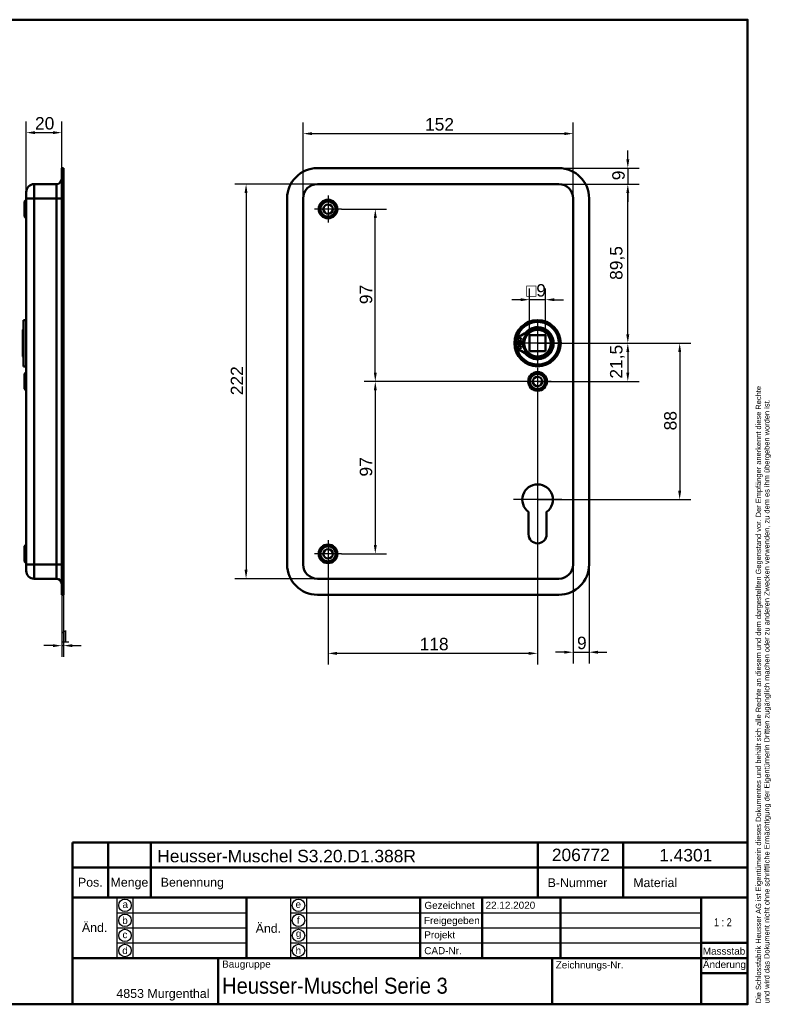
# Model space of a CAD drawing. Header units: millimetres. Extents: x 20 to 833, y 20 to 574.
# Tile 4 of 4: x 410 to 833, y 20 to 574. Entities that reach past the tile are written whole.
import ezdxf
from ezdxf.enums import TextEntityAlignment as Align

# ---------------------------------------------------------------- set-up
doc = ezdxf.new("R2010")
doc.units = ezdxf.units.MM
doc.header["$LTSCALE"] = 2
for name, color, linetype, lineweight in [('Bemaßungen(DIN)', 7, 'Continuous', 25), ('Mittelpunktmarkierung(DIN)', 7, 'Continuous', 25), ('Sichtbare Kanten(DIN)', 7, 'Continuous', 50), ('Sichtbare tangentiale Kanten(DIN)', 7, 'Continuous', 50), ('Skizziergeometrie(DIN)', 7, 'Continuous', 50), ('Skizzierlinie(DIN)', 7, 'Continuous', 25), ('Symbole(DIN)', 7, 'Continuous', 25)]:
    doc.layers.add(name, color=color, linetype=linetype, lineweight=lineweight)
doc.styles.add('Aktuell-DIN', font='arial.ttf')
doc.styles.add('STANDARD-DIN~0', font='arial.ttf')
doc.styles.add('Textstil10', font='arial.ttf')
doc.styles.add('Textstil41', font='arial.ttf', dxfattribs={"width": 0.8})
doc.styles.add('Textstil83', font='arial.ttf', dxfattribs={"width": 0.8})
doc.dimstyles.new('CAD-LAN', dxfattribs={"dimscale": 2, "dimtxt": 3.5, "dimasz": 2.5, "dimexe": 3.175, "dimexo": 0, "dimgap": 0.8, "dimtad": 1, "dimrnd": 1e-08, "dimtxsty": 'STANDARD-DIN~0', "dimcen": 0.09, "dimdle": 10, "dimclrd": 250, "dimclre": 250, "dimclrt": 250, "dimadec": 0, "dimazin": 2, "dimtfac": 1, "dimtmove": 0, "dimatfit": 3, "dimfxl": 1, "dimtolj": 1, "dimtzin": 0, "dimlwd": 25, "dimlwe": 25, "dimarcsym": 0})

# ---------------------------------------------------------------- blocks, each defined once
blk = doc.blocks.new('Ränder Standardrahmen')
at = {"layer": 'Skizziergeometrie(DIN)', "flags": 128}
blk.add_lwpolyline([(10, 10), (10, 287), (410, 287), (410, 10), (10, 10)], dxfattribs=at)
blk = doc.blocks.new('Schriftfelder Heusser')
at = {"layer": 'Skizziergeometrie(DIN)'}
for p, q in [((101, 229.92), (101, 236.92)), ((101, 236.92), (291, 236.92)), ((111, 229.92), (111, 236.92)), ((123, 229.92), (123, 236.92)), ((232, 229.92), (232, 236.92)), ((256, 229.92), (256, 236.92)), ((291, 236.92), (291, 229.92)), ((101, 191.42), (101, 229.92)), ((101, 229.92), (291, 229.92)), ((111, 229.92), (111, 221.42)), ((123, 229.92), (123, 221.42)), ((232, 229.92), (232, 221.42)), ((256, 229.92), (256, 221.42)), ((291, 229.92), (291, 191.42)), ((101, 221.42), (291, 221.42)), ((150, 221.42), (150, 204.42)), ((198.85, 221.42), (198.85, 204.42)), ((216.35, 221.42), (216.35, 204.42)), ((238.35, 221.42), (238.35, 204.42)), ((278, 221.42), (278, 191.42)), ((278, 208.67), (291, 208.67)), ((101, 204.42), (291, 204.42)), ((142, 204.42), (142, 191.42)), ((236, 204.42), (236, 191.42)), ((278, 200.17), (291, 200.17)), ((291, 191.42), (101, 191.42))]:
    blk.add_line(p, q, dxfattribs=at)
at = {"layer": 'Skizzierlinie(DIN)'}
for p, q in [((113.5, 221.42), (113.5, 204.42)), ((118, 221.42), (118, 204.42)), ((162.35, 221.42), (162.35, 204.42)), ((166.85, 221.42), (166.85, 204.42)), ((113.5, 217.17), (150, 217.17)), ((162.35, 217.17), (278, 217.17)), ((113.5, 212.92), (150, 212.92)), ((162.35, 212.92), (278, 212.92)), ((113.5, 208.67), (150, 208.67)), ((162.35, 208.67), (278, 208.67))]:
    blk.add_line(p, q, dxfattribs=at)
for centre in [(115.75, 219.25), (164.6, 219.25), (115.75, 215.04), (164.6, 215.04), (115.75, 210.79), (164.6, 210.79), (115.75, 206.54), (164.6, 206.54)]:
    blk.add_circle(centre, 1.75, dxfattribs=at)
at = {"layer": 'Symbole(DIN)', "color": 7, "insert": (293.33, 191.7), "char_height": 1.5, "width": 182.3003, "attachment_point": 1, "rotation": 90, "line_spacing_factor": 0.944221, "style": 'Aktuell-DIN'}
blk.add_mtext('\\fArial|b0|i0;\\H1.5000;Die Schlossfabrik Heusser AG ist Eigentümerin dieses Dokumentes und behält sich alle Rechte an diesem und dem dargestellten Gegenstand vor. Der Empfänger anerkennt diese Rechte\\Pund wird das Dokument nicht ohne schriftliche Ermächtigung der Eigentümerin Dritten zugänglich machen oder zu anderen Zwecken verwenden, zu dem es ihm übergeben worden ist.\\P ', dxfattribs=at)
at = {"layer": 'Symbole(DIN)', "color": 179, "true_color": 0x262659, "style": 'Aktuell-DIN'}
for s, insert, char_height, attachment_point in [('B-Nummer', (234.74, 225.62), 2.489, 4), ('Material', (265.02, 225.62), 2.489, 5), ('Pos.', (106, 227), 2.489, 2), ('Menge', (117, 227), 2.489, 2), ('Benennung', (125.81, 225.38), 2.489, 4), ('\\fArial|b0|i0;a', (115.81, 219.53), 2, 5), ('\\fArial|b0|i0;e', (164.54, 219.53), 2, 5), ('\\fArial|b0|i0;Gezeichnet', (200.05, 219.23), 2, 4), ('\\fArial|b0|i0;b', (115.75, 215), 2, 5), ('\\fArial|b0|i0;f', (164.55, 215.06), 2, 5), ('\\fArial|b0|i0;Freigegeben', (199.92, 216), 2, 1), ('\\fArial|b0|i0;c', (115.75, 211.01), 2, 5), ('\\fArial|b0|i0;g', (164.63, 211.05), 2, 5), ('\\fArial|b0|i0;Projekt', (200, 211.98), 2, 1), ('\\fArial|b0|i0;d', (115.76, 206.55), 2, 5), ('\\fArial|b0|i0;h', (164.55, 206.57), 2, 5), ('\\fArial|b0|i0;CAD-Nr.', (200, 207.5), 2, 1), ('\\fArial|b0|i0;\\H2.0000;Massstab', (284.39, 206.37), 2, 5), ('\\fArial|b0|i0;\\H2.0000;Baugruppe', (143.1, 203.73), 2, 1), ('\\fArial|b0|i0;Zeichnungs-Nr.', (237, 203.5), 2, 1), ('\\fArial|b0|i0;\\H2.5000;4853 Murgenthal', (113.33, 192.46), 2.5, 7)]:
    blk.add_mtext(s, dxfattribs=dict(at, insert=insert, char_height=char_height, attachment_point=attachment_point))
at = {"layer": 'Symbole(DIN)', "color": 179, "true_color": 0x262659, "attachment_point": 5, "style": 'Aktuell-DIN'}
for s, insert, char_height, width in [('Änd.', (107.21, 213), 2.489, 12.3494), ('Änd.', (156.12, 212.76), 2.489, 12.3494), ('\\fArial|b0|i0;Änderung', (284.51, 202.33), 2, 12.1143)]:
    blk.add_mtext(s, dxfattribs=dict(at, insert=insert, char_height=char_height, width=width))
at = {"layer": 'Symbole(DIN)', "color": 7, "insert": (143.1, 196.62), "char_height": 4.5, "width": 90.18, "attachment_point": 4, "style": 'Aktuell-DIN'}
blk.add_mtext('\\fArial|b0|i0;\\W0.90;\\H4.5000;Heusser-Muschel Serie 3', dxfattribs=at)
at = {"layer": 'Symbole(DIN)', "color": 179, "true_color": 0x262659, "style": 'Textstil10'}
blk.add_attdef('ERSTELLUNGSDATUM_001', (217.26, 218.29), '', height=2, dxfattribs=at)
at = {"layer": 'Symbole(DIN)', "color": 179, "true_color": 0x262659}
for tag, height, style, p in [('AUTOR', 2.49, 'Aktuell-DIN', (240.03, 219.26)), ('KONTROLLDATUM', 2, 'Textstil10', (217.42, 215.04)), ('KONTROLLIERT_VON', 2, 'Textstil10', (239.98, 215.05))]:
    blk.add_attdef(tag, text='', height=height, dxfattribs=dict(at, style=style)).set_placement(p, align=Align.MIDDLE_LEFT)
at = {"layer": 'Symbole(DIN)', "color": 7, "style": 'Textstil83', "width": 0.8}
blk.add_attdef('Anfänglicher_Ansichtsmaßstab_001', (281.57, 213.34), '', height=2.3, dxfattribs=at)
at = {"layer": 'Symbole(DIN)', "color": 179, "true_color": 0x262659, "style": 'Textstil10'}
blk.add_attdef('PROJEKT', text='', height=2, dxfattribs=at).set_placement((217.77, 209.72), align=Align.BOTTOM_LEFT)
at = {"layer": 'Symbole(DIN)', "color": 7, "style": 'Textstil41', "width": 0.8}
blk.add_attdef('STATUS', text='', height=5, dxfattribs=at).set_placement((284.53, 195.86), align=Align.MIDDLE_CENTER)
blk = doc.blocks.new('*D8')
at = {"layer": 'Bemaßungen(DIN)', "color": 250, "linetype": 'Continuous', "lineweight": 25, "true_color": 0x3f3f3f, "transparency": 16777216}
for p, q in [((569.81, 473.46), (569.81, 516.24)), ((721.81, 473.46), (721.81, 516.24)), ((574.81, 509.89), (716.81, 509.89))]:
    blk.add_line(p, q, dxfattribs=at)
at = {"layer": 'Bemaßungen(DIN)', "color": 250, "linetype": 'Continuous', "true_color": 0x3f3f3f, "transparency": 16777216}
for points in [[(574.81, 510.72), (574.81, 509.06), (569.81, 509.89)], [(716.81, 510.72), (716.81, 509.06), (721.81, 509.89)]]:
    blk.add_solid(points, dxfattribs=at)
at = {"layer": 'Defpoints', "color": 0, "linetype": 'Continuous', "transparency": 16777216}
for p in [(721.81, 509.89), (569.81, 473.46), (721.81, 473.46)]:
    blk.add_point(p, dxfattribs=at)
at = {"layer": 'Bemaßungen(DIN)', "color": 250, "linetype": 'Continuous', "lineweight": 25, "true_color": 0x3f3f3f, "transparency": 16777216, "insert": (638.44, 518.64), "char_height": 7, "attachment_point": 1, "style": 'STANDARD-DIN~0'}
blk.add_mtext('\\A1;152', dxfattribs=at)
blk = doc.blocks.new('*D9')
at = {"layer": 'Bemaßungen(DIN)', "color": 250, "linetype": 'Continuous', "lineweight": 25, "true_color": 0x3f3f3f, "transparency": 16777216}
for p, q in [((577.81, 481.46), (531.32, 481.46)), ((537.67, 476.46), (537.67, 264.46)), ((577.81, 259.46), (531.32, 259.46))]:
    blk.add_line(p, q, dxfattribs=at)
at = {"layer": 'Bemaßungen(DIN)', "color": 250, "linetype": 'Continuous', "true_color": 0x3f3f3f, "transparency": 16777216}
for points in [[(536.83, 476.46), (538.5, 476.46), (537.67, 481.46)], [(536.83, 264.46), (538.5, 264.46), (537.67, 259.46)]]:
    blk.add_solid(points, dxfattribs=at)
at = {"layer": 'Defpoints', "color": 0, "linetype": 'Continuous', "transparency": 16777216}
for p in [(577.81, 481.46), (537.67, 259.46), (577.81, 259.46)]:
    blk.add_point(p, dxfattribs=at)
at = {"layer": 'Bemaßungen(DIN)', "color": 250, "linetype": 'Continuous', "lineweight": 25, "true_color": 0x3f3f3f, "transparency": 16777216, "insert": (529.04, 362.7), "char_height": 7, "attachment_point": 1, "rotation": 90, "style": 'STANDARD-DIN~0'}
blk.add_mtext('\\A1;222', dxfattribs=at)
blk = doc.blocks.new('*D10')
at = {"layer": 'Bemaßungen(DIN)', "color": 250, "linetype": 'Continuous', "lineweight": 25, "true_color": 0x3f3f3f, "transparency": 16777216}
for p, q in [((713.81, 481.46), (758.95, 481.46)), ((752.6, 396.96), (752.6, 476.46)), ((701.81, 391.96), (758.95, 391.96))]:
    blk.add_line(p, q, dxfattribs=at)
at = {"layer": 'Bemaßungen(DIN)', "color": 250, "linetype": 'Continuous', "true_color": 0x3f3f3f, "transparency": 16777216}
for points in [[(751.76, 476.46), (753.43, 476.46), (752.6, 481.46)], [(751.76, 396.96), (753.43, 396.96), (752.6, 391.96)]]:
    blk.add_solid(points, dxfattribs=at)
at = {"layer": 'Defpoints', "color": 0, "linetype": 'Continuous', "transparency": 16777216}
for p in [(713.81, 481.46), (752.6, 481.46), (701.81, 391.96)]:
    blk.add_point(p, dxfattribs=at)
at = {"layer": 'Bemaßungen(DIN)', "color": 250, "linetype": 'Continuous', "lineweight": 25, "true_color": 0x3f3f3f, "transparency": 16777216, "insert": (742.58, 427.58), "char_height": 7, "attachment_point": 1, "rotation": 90, "style": 'STANDARD-DIN~0'}
blk.add_mtext('\\A1;89,5', dxfattribs=at)
blk = doc.blocks.new('*D11')
at = {"layer": 'Bemaßungen(DIN)', "color": 250, "linetype": 'Continuous', "lineweight": 25, "true_color": 0x3f3f3f, "transparency": 16777216}
for p, q in [((752.6, 495.46), (752.6, 500.46)), ((713.81, 490.46), (758.95, 490.46)), ((752.6, 490.46), (752.6, 481.46)), ((713.81, 481.46), (758.95, 481.46)), ((752.6, 476.46), (752.6, 471.46))]:
    blk.add_line(p, q, dxfattribs=at)
at = {"layer": 'Bemaßungen(DIN)', "color": 250, "linetype": 'Continuous', "true_color": 0x3f3f3f, "transparency": 16777216}
for points in [[(751.76, 495.46), (753.43, 495.46), (752.6, 490.46)], [(751.76, 476.46), (753.43, 476.46), (752.6, 481.46)]]:
    blk.add_solid(points, dxfattribs=at)
at = {"layer": 'Defpoints', "color": 0, "linetype": 'Continuous', "transparency": 16777216}
for p in [(713.81, 490.46), (713.81, 481.46), (752.6, 481.46)]:
    blk.add_point(p, dxfattribs=at)
at = {"layer": 'Bemaßungen(DIN)', "color": 250, "linetype": 'Continuous', "lineweight": 25, "true_color": 0x3f3f3f, "transparency": 16777216, "insert": (743.85, 483.66), "char_height": 7, "attachment_point": 1, "rotation": 90, "style": 'STANDARD-DIN~0'}
blk.add_mtext('\\A1;9', dxfattribs=at)
blk = doc.blocks.new('*D12')
at = {"layer": 'Bemaßungen(DIN)', "color": 250, "linetype": 'Continuous', "lineweight": 25, "true_color": 0x3f3f3f, "transparency": 16777216}
for p, q in [((701.81, 391.96), (758.95, 391.96)), ((752.6, 386.96), (752.6, 375.46)), ((701.81, 370.46), (758.95, 370.46))]:
    blk.add_line(p, q, dxfattribs=at)
at = {"layer": 'Bemaßungen(DIN)', "color": 250, "linetype": 'Continuous', "true_color": 0x3f3f3f, "transparency": 16777216}
for points in [[(751.76, 386.96), (753.43, 386.96), (752.6, 391.96)], [(751.76, 375.46), (753.43, 375.46), (752.6, 370.46)]]:
    blk.add_solid(points, dxfattribs=at)
at = {"layer": 'Defpoints', "color": 0, "linetype": 'Continuous', "transparency": 16777216}
for p in [(701.81, 391.96), (701.81, 370.46), (752.6, 370.46)]:
    blk.add_point(p, dxfattribs=at)
at = {"layer": 'Bemaßungen(DIN)', "color": 250, "linetype": 'Continuous', "lineweight": 25, "true_color": 0x3f3f3f, "transparency": 16777216, "insert": (742.58, 372.03), "char_height": 7, "attachment_point": 1, "rotation": 90, "style": 'STANDARD-DIN~0'}
blk.add_mtext('\\A1;21,5', dxfattribs=at)
blk = doc.blocks.new('*D13')
at = {"layer": 'Bemaßungen(DIN)', "color": 250, "linetype": 'Continuous', "lineweight": 25, "true_color": 0x3f3f3f, "transparency": 16777216}
for p, q in [((701.81, 391.96), (788.16, 391.96)), ((781.81, 386.96), (781.81, 308.96)), ((701.81, 303.96), (788.16, 303.96))]:
    blk.add_line(p, q, dxfattribs=at)
at = {"layer": 'Bemaßungen(DIN)', "color": 250, "linetype": 'Continuous', "true_color": 0x3f3f3f, "transparency": 16777216}
for points in [[(780.98, 386.96), (782.65, 386.96), (781.81, 391.96)], [(780.98, 308.96), (782.65, 308.96), (781.81, 303.96)]]:
    blk.add_solid(points, dxfattribs=at)
at = {"layer": 'Defpoints', "color": 0, "linetype": 'Continuous', "transparency": 16777216}
for p in [(701.81, 391.96), (701.81, 303.96), (781.81, 303.96)]:
    blk.add_point(p, dxfattribs=at)
at = {"layer": 'Bemaßungen(DIN)', "color": 250, "linetype": 'Continuous', "lineweight": 25, "true_color": 0x3f3f3f, "transparency": 16777216, "insert": (773.06, 342.93), "char_height": 7, "attachment_point": 1, "rotation": 90, "style": 'STANDARD-DIN~0'}
blk.add_mtext('\\A1;88', dxfattribs=at)
blk = doc.blocks.new('*D14')
at = {"layer": 'Bemaßungen(DIN)', "color": 250, "linetype": 'Continuous', "lineweight": 25, "true_color": 0x3f3f3f, "transparency": 16777216}
for p, q in [((701.81, 362.81), (701.81, 211.11)), ((583.81, 265.81), (583.81, 211.11)), ((696.81, 217.46), (588.81, 217.46))]:
    blk.add_line(p, q, dxfattribs=at)
at = {"layer": 'Bemaßungen(DIN)', "color": 250, "linetype": 'Continuous', "true_color": 0x3f3f3f, "transparency": 16777216}
for points in [[(588.81, 218.29), (588.81, 216.62), (583.81, 217.46)], [(696.81, 218.29), (696.81, 216.62), (701.81, 217.46)]]:
    blk.add_solid(points, dxfattribs=at)
at = {"layer": 'Defpoints', "color": 0, "linetype": 'Continuous', "transparency": 16777216}
for p in [(701.81, 362.81), (583.81, 265.81), (583.81, 217.46)]:
    blk.add_point(p, dxfattribs=at)
at = {"layer": 'Bemaßungen(DIN)', "color": 250, "linetype": 'Continuous', "lineweight": 25, "true_color": 0x3f3f3f, "transparency": 16777216, "insert": (635.4, 226.2), "char_height": 7, "attachment_point": 1, "style": 'STANDARD-DIN~0'}
blk.add_mtext('\\A1;118', dxfattribs=at)
blk = doc.blocks.new('*D15')
at = {"layer": 'Bemaßungen(DIN)', "color": 250, "linetype": 'Continuous', "lineweight": 25, "true_color": 0x3f3f3f, "transparency": 16777216}
for p, q in [((721.81, 267.46), (721.81, 211.75)), ((730.81, 267.46), (730.81, 211.75)), ((716.81, 218.1), (711.81, 218.1)), ((721.81, 218.1), (730.81, 218.1)), ((735.81, 218.1), (740.81, 218.1))]:
    blk.add_line(p, q, dxfattribs=at)
at = {"layer": 'Bemaßungen(DIN)', "color": 250, "linetype": 'Continuous', "true_color": 0x3f3f3f, "transparency": 16777216}
for points in [[(716.81, 218.94), (716.81, 217.27), (721.81, 218.1)], [(735.81, 218.94), (735.81, 217.27), (730.81, 218.1)]]:
    blk.add_solid(points, dxfattribs=at)
at = {"layer": 'Defpoints', "color": 0, "linetype": 'Continuous', "transparency": 16777216}
for p in [(721.81, 267.46), (730.81, 267.46), (730.81, 218.1)]:
    blk.add_point(p, dxfattribs=at)
at = {"layer": 'Bemaßungen(DIN)', "color": 250, "linetype": 'Continuous', "lineweight": 25, "true_color": 0x3f3f3f, "transparency": 16777216, "insert": (724.01, 226.85), "char_height": 7, "attachment_point": 1, "style": 'STANDARD-DIN~0'}
blk.add_mtext('\\A1;9', dxfattribs=at)
blk = doc.blocks.new('*D16')
at = {"layer": 'Bemaßungen(DIN)', "color": 250, "linetype": 'Continuous', "lineweight": 25, "true_color": 0x3f3f3f, "transparency": 16777216}
for p, q in [((591.46, 467.46), (616.79, 467.46)), ((610.44, 375.46), (610.44, 462.46)), ((701.81, 370.46), (604.09, 370.46))]:
    blk.add_line(p, q, dxfattribs=at)
at = {"layer": 'Bemaßungen(DIN)', "color": 250, "linetype": 'Continuous', "true_color": 0x3f3f3f, "transparency": 16777216}
for points in [[(609.61, 462.46), (611.28, 462.46), (610.44, 467.46)], [(609.61, 375.46), (611.28, 375.46), (610.44, 370.46)]]:
    blk.add_solid(points, dxfattribs=at)
at = {"layer": 'Defpoints', "color": 0, "linetype": 'Continuous', "transparency": 16777216}
for p in [(591.46, 467.46), (610.44, 467.46), (701.81, 370.46)]:
    blk.add_point(p, dxfattribs=at)
at = {"layer": 'Bemaßungen(DIN)', "color": 250, "linetype": 'Continuous', "lineweight": 25, "true_color": 0x3f3f3f, "transparency": 16777216, "insert": (601.7, 413.94), "char_height": 7, "attachment_point": 1, "rotation": 90, "style": 'STANDARD-DIN~0'}
blk.add_mtext('\\A1;97', dxfattribs=at)
blk = doc.blocks.new('*D17')
at = {"layer": 'Bemaßungen(DIN)', "color": 250, "linetype": 'Continuous', "lineweight": 25, "true_color": 0x3f3f3f, "transparency": 16777216}
for p, q in [((701.81, 370.46), (604.09, 370.46)), ((610.44, 365.46), (610.44, 278.46)), ((591.46, 273.46), (616.79, 273.46))]:
    blk.add_line(p, q, dxfattribs=at)
at = {"layer": 'Bemaßungen(DIN)', "color": 250, "linetype": 'Continuous', "true_color": 0x3f3f3f, "transparency": 16777216}
for points in [[(609.61, 365.46), (611.28, 365.46), (610.44, 370.46)], [(609.61, 278.46), (611.28, 278.46), (610.44, 273.46)]]:
    blk.add_solid(points, dxfattribs=at)
at = {"layer": 'Defpoints', "color": 0, "linetype": 'Continuous', "transparency": 16777216}
for p in [(701.81, 370.46), (591.46, 273.46), (610.44, 273.46)]:
    blk.add_point(p, dxfattribs=at)
at = {"layer": 'Bemaßungen(DIN)', "color": 250, "linetype": 'Continuous', "lineweight": 25, "true_color": 0x3f3f3f, "transparency": 16777216, "insert": (601.7, 316.94), "char_height": 7, "attachment_point": 1, "rotation": 90, "style": 'STANDARD-DIN~0'}
blk.add_mtext('\\A1;97', dxfattribs=at)
blk = doc.blocks.new('*D18')
at = {"layer": 'Bemaßungen(DIN)', "color": 250, "linetype": 'Continuous', "lineweight": 25, "true_color": 0x3f3f3f, "transparency": 16777216}
for p, q in [((697.31, 396.46), (697.31, 422.81)), ((706.31, 396.46), (706.31, 422.81)), ((692.31, 416.46), (687.31, 416.46)), ((706.31, 416.46), (697.31, 416.46)), ((711.31, 416.46), (716.31, 416.46))]:
    blk.add_line(p, q, dxfattribs=at)
at = {"layer": 'Bemaßungen(DIN)', "color": 250, "linetype": 'Continuous', "true_color": 0x3f3f3f, "transparency": 16777216}
for points in [[(692.31, 417.29), (692.31, 415.62), (697.31, 416.46)], [(711.31, 417.29), (711.31, 415.62), (706.31, 416.46)]]:
    blk.add_solid(points, dxfattribs=at)
at = {"layer": 'Defpoints', "color": 0, "linetype": 'Continuous', "transparency": 16777216}
for p in [(697.31, 416.46), (697.31, 396.46), (706.31, 396.46)]:
    blk.add_point(p, dxfattribs=at)
at = {"layer": 'Bemaßungen(DIN)', "color": 250, "linetype": 'Continuous', "lineweight": 25, "true_color": 0x3f3f3f, "transparency": 16777216, "insert": (695.44, 425.2), "char_height": 7, "attachment_point": 1, "style": 'STANDARD-DIN~0'}
blk.add_mtext('\\A1;\\fAIGDT|b0|i0;\\H7.0000;o\\fArial|b0|i0;\\H7.0000;9', dxfattribs=at)
blk = doc.blocks.new('*D19')
at = {"layer": 'Bemaßungen(DIN)', "color": 250, "linetype": 'Continuous', "lineweight": 25, "true_color": 0x3f3f3f, "transparency": 16777216}
for p, q in [((413.9, 476.96), (413.9, 516.81)), ((433.9, 490.46), (433.9, 516.81)), ((418.9, 510.46), (428.9, 510.46))]:
    blk.add_line(p, q, dxfattribs=at)
at = {"layer": 'Bemaßungen(DIN)', "color": 250, "linetype": 'Continuous', "true_color": 0x3f3f3f, "transparency": 16777216}
for points in [[(418.9, 511.29), (418.9, 509.62), (413.9, 510.46)], [(428.9, 511.29), (428.9, 509.62), (433.9, 510.46)]]:
    blk.add_solid(points, dxfattribs=at)
at = {"layer": 'Defpoints', "color": 0, "linetype": 'Continuous', "transparency": 16777216}
for p in [(433.9, 510.46), (433.9, 490.46), (413.9, 476.96)]:
    blk.add_point(p, dxfattribs=at)
at = {"layer": 'Bemaßungen(DIN)', "color": 250, "linetype": 'Continuous', "lineweight": 25, "true_color": 0x3f3f3f, "transparency": 16777216, "insert": (418.84, 519.2), "char_height": 7, "attachment_point": 1, "style": 'STANDARD-DIN~0'}
blk.add_mtext('\\A1;20', dxfattribs=at)
blk = doc.blocks.new('*D20')
at = {"layer": 'Bemaßungen(DIN)', "color": 250, "linetype": 'Continuous', "lineweight": 25, "true_color": 0x3f3f3f, "transparency": 16777216}
for p, q in [((433.9, 250.46), (433.9, 215.45)), ((434.9, 250.46), (434.9, 215.45)), ((428.9, 221.8), (423.9, 221.8)), ((433.9, 221.8), (434.9, 221.8)), ((439.9, 221.8), (444.9, 221.8))]:
    blk.add_line(p, q, dxfattribs=at)
at = {"layer": 'Bemaßungen(DIN)', "color": 250, "linetype": 'Continuous', "true_color": 0x3f3f3f, "transparency": 16777216}
for points in [[(428.9, 222.63), (428.9, 220.96), (433.9, 221.8)], [(439.9, 222.63), (439.9, 220.96), (434.9, 221.8)]]:
    blk.add_solid(points, dxfattribs=at)
at = {"layer": 'Defpoints', "color": 0, "linetype": 'Continuous', "transparency": 16777216}
for p in [(433.9, 250.46), (434.9, 250.46), (434.9, 221.8)]:
    blk.add_point(p, dxfattribs=at)
at = {"layer": 'Bemaßungen(DIN)', "color": 250, "linetype": 'Continuous', "lineweight": 25, "true_color": 0x3f3f3f, "transparency": 16777216, "insert": (433.11, 230.43), "char_height": 7, "attachment_point": 1, "style": 'STANDARD-DIN~0'}
blk.add_mtext('\\A1;1', dxfattribs=at)

msp = doc.modelspace()

# ---------------------------------------------------------------- linework, layer by layer
at = {"layer": 'Mittelpunktmarkierung(DIN)', "linetype": 'Continuous'}
for p, q in [((583.812, 475.107), (583.812, 459.807)), ((591.462, 467.457), (576.162, 467.457)), ((701.812, 404.457), (701.812, 379.457)), ((714.312, 391.957), (689.312, 391.957)), ((701.812, 378.107), (701.812, 362.807)), ((709.462, 370.457), (694.162, 370.457)), ((701.812, 317.557), (701.812, 293.957)), ((715.412, 303.957), (688.212, 303.957)), ((583.812, 281.107), (583.812, 265.807)), ((591.462, 273.457), (576.162, 273.457))]:
    msp.add_line(p, q, dxfattribs=at)
at = {"layer": 'Sichtbare Kanten(DIN)'}
for p, q in [((433.897, 473.457), (433.897, 490.457)), ((434.897, 490.457), (433.897, 490.457)), ((434.897, 473.457), (434.897, 490.457)), ((577.812, 490.457), (713.812, 490.457)), ((413.897, 473.457), (413.897, 476.957)), ((418.397, 481.457), (430.897, 481.457)), ((713.812, 481.457), (577.812, 481.457)), ((412.897, 471.707), (413.897, 472.707)), ((412.897, 463.207), (412.897, 471.707)), ((413.897, 473.457), (413.897, 267.457)), ((433.897, 473.457), (433.897, 267.457)), ((434.897, 473.457), (434.897, 267.457)), ((560.812, 267.457), (560.812, 473.457)), ((569.812, 473.457), (569.812, 267.457)), ((721.812, 267.457), (721.812, 473.457)), ((730.812, 473.457), (730.812, 267.457)), ((412.897, 463.207), (413.897, 462.207)), ((412.397, 404.957), (412.397, 378.957)), ((412.397, 404.957), (413.897, 404.957)), ((411.897, 399.457), (412.397, 399.957)), ((411.897, 384.457), (411.897, 399.457)), ((689.904, 392.574), (689.904, 393.958)), ((697.312, 396.457), (697.312, 387.457)), ((706.312, 396.457), (697.312, 396.457)), ((706.312, 387.457), (706.312, 396.457)), ((693.604, 392.574), (689.904, 392.574)), ((689.904, 391.34), (693.604, 391.34)), ((689.904, 389.956), (689.904, 391.34)), ((411.897, 384.457), (412.397, 383.957)), ((697.312, 387.457), (706.312, 387.457)), ((412.397, 378.957), (413.897, 378.957)), ((412.897, 374.707), (413.897, 375.707)), ((412.897, 366.207), (412.897, 374.707)), ((412.897, 366.207), (413.897, 365.207)), ((696.712, 284.457), (696.712, 297.032)), ((706.912, 297.032), (706.912, 284.457)), ((412.897, 277.707), (413.897, 278.707)), ((412.897, 269.207), (412.897, 277.707)), ((412.897, 269.207), (413.897, 268.207)), ((413.897, 263.957), (413.897, 267.457)), ((433.897, 250.457), (433.897, 267.457)), ((434.897, 250.457), (434.897, 267.457)), ((418.397, 259.457), (430.897, 259.457)), ((577.812, 259.457), (713.812, 259.457)), ((434.897, 250.457), (433.897, 250.457)), ((713.812, 250.457), (577.812, 250.457))]:
    msp.add_line(p, q, dxfattribs=at)
for centre, radius in [((583.812, 467.457), 5.25), ((583.812, 467.457), 4.25), ((583.812, 467.457), 2.65), ((701.812, 391.957), 13), ((701.812, 391.957), 12.5), ((701.812, 391.957), 8), ((701.812, 391.957), 7.5), ((691.754, 394.189), 0.85), ((691.754, 389.725), 0.85), ((701.812, 370.457), 5.25), ((701.812, 370.457), 4.25), ((701.812, 370.457), 2.65), ((583.812, 273.457), 5.25), ((583.812, 273.457), 4.25), ((583.812, 273.457), 2.65)]:
    msp.add_circle(centre, radius, dxfattribs=at)
for centre, radius, start, end in [((577.812, 473.457), 17, 90, 180), ((713.812, 473.457), 17, 0, 90), ((430.897, 484.457), 3, 270, 0), ((418.397, 476.957), 4.5, 90, 180), ((577.812, 473.457), 8, 90, 180), ((713.812, 473.457), 8, 0, 90), ((701.812, 391.957), 12, 194.7921, 165.2079), ((701.812, 391.957), 9, 220.90334, 139.09666), ((701.812, 391.957), 8.967, 224.36355, 135.63645), ((701.812, 391.957), 12, 172.89827, 187.10173), ((691.904, 393.958), 2, 104.80219, 180), ((689.164, 404.327), 8.725, 284.80219, 315.63645), ((701.079, 391.957), 7.5, 130.96945, 175.28369), ((701.812, 391.957), 8.2, 163.43926, 196.56074), ((691.904, 389.956), 2, 180, 255.19781), ((689.164, 379.587), 8.725, 44.36355, 75.19781), ((701.812, 391.957), 9, 176.0711, 183.9289), ((701.079, 391.957), 7.5, 184.71631, 229.03055), ((701.812, 303.957), 8.6, 306.37184, 233.62816), ((701.812, 284.457), 5.1, 180, 0), ((577.812, 267.457), 17, 180, 270), ((577.812, 267.457), 8, 180, 270), ((713.812, 267.457), 8, 270, 0), ((713.812, 267.457), 17, 270, 0), ((418.397, 263.957), 4.5, 180, 270), ((430.897, 256.457), 3, 0, 90)]:
    msp.add_arc(centre, radius, start, end, dxfattribs=at)
at = {"layer": 'Sichtbare tangentiale Kanten(DIN)'}
for p, q in [((418.397, 481.457), (418.397, 473.457)), ((430.897, 473.457), (430.897, 481.457)), ((413.897, 473.457), (418.397, 473.457)), ((418.397, 473.457), (430.897, 473.457)), ((418.397, 267.457), (418.397, 473.457)), ((433.897, 473.457), (430.897, 473.457)), ((430.897, 473.457), (430.897, 267.457)), ((434.897, 473.457), (433.897, 473.457)), ((418.397, 267.457), (413.897, 267.457)), ((418.397, 267.457), (430.897, 267.457)), ((418.397, 267.457), (418.397, 259.457)), ((430.897, 267.457), (433.897, 267.457)), ((430.897, 259.457), (430.897, 267.457)), ((434.897, 267.457), (433.897, 267.457))]:
    msp.add_line(p, q, dxfattribs=at)

# ---------------------------------------------------------------- block references
at = {"xscale": 2, "yscale": 2, "zscale": 2}
msp.add_blockref('Ränder Standardrahmen', (0, 0), dxfattribs=at)
msp.add_blockref('Schriftfelder Heusser', (238, -362.833), dxfattribs=at).add_auto_attribs({'ERSTELLUNGSDATUM_001': '22.12.2020', 'Anfänglicher_Ansichtsmaßstab_001': '1 : 2'})

# ---------------------------------------------------------------- texts
at = {"layer": 'Symbole(DIN)', "color": 7, "char_height": 7, "attachment_point": 1, "style": 'Aktuell-DIN'}
for s, insert, width in [('{\\fArial|b0|i0;\\H7.0000;Heusser-Muschel S3.20.D1.388R}', (487.659, 106.906), 145.65549), ('{\\fArial|b0|i0;\\H7.0000;206772}', (709.83, 107.58), 32.62043), ('{\\fArial|b0|i0;\\H7.0000;1.4301}', (770.274, 107.401), 29.89939)]:
    msp.add_mtext(s, dxfattribs=dict(at, insert=insert, width=width))

# ---------------------------------------------------------------- dimensions: what is measured, and where the dimension line sits
at = {"layer": 'Bemaßungen(DIN)', "color": 250, "linetype": 'Continuous', "lineweight": 25, "true_color": 0x3f3f3f}
for base, p1, p2, angle, override, picture, middle in [((433.897, 510.457), (413.897, 476.957), (433.897, 490.457), 180, {"dimgap": 0.8, "dimdec": 2, "dimtol": 0, "dimlim": 0, "dimtp": 0, "dimtm": 0, "dimtdec": 2, "dimtofl": 0, "dimatfit": 1}, '*D19', (423.897, 510.457)), ((721.812, 509.889), (569.812, 473.457), (721.812, 473.457), 180, {"dimgap": 0.8, "dimdec": 2, "dimtol": 0, "dimlim": 0, "dimtp": 0, "dimtm": 0, "dimtdec": 2, "dimtofl": 0, "dimatfit": 1}, '*D8', (645.812, 509.889)), ((752.597, 481.457), (713.812, 490.457), (713.812, 481.457), 270, {"dimgap": 0.8, "dimdec": 2, "dimtol": 0, "dimlim": 0, "dimtp": 0, "dimtm": 0, "dimtdec": 2, "dimtofl": 1, "dimatfit": 1}, '*D11', (752.597, 485.957)), ((537.667, 259.457), (577.812, 481.457), (577.812, 259.457), 90, {"dimgap": 0.8, "dimdec": 2, "dimtol": 0, "dimlim": 0, "dimtp": 0, "dimtm": 0, "dimtdec": 2, "dimtofl": 0, "dimatfit": 1}, '*D9', (537.667, 370.457)), ((752.597, 481.457), (701.812, 391.957), (713.812, 481.457), 90, {"dimgap": 0.8, "dimdec": 2, "dimtol": 0, "dimlim": 0, "dimtp": 0, "dimtm": 0, "dimtdec": 2, "dimtofl": 0, "dimatfit": 1}, '*D10', (752.597, 436.707)), ((610.444, 467.457), (701.812, 370.457), (591.462, 467.457), 90, {"dimgap": 0.8, "dimdec": 2, "dimtol": 0, "dimlim": 0, "dimtp": 0, "dimtm": 0, "dimtdec": 2, "dimtofl": 0, "dimatfit": 1}, '*D16', (610.444, 418.957)), ((752.597, 370.457), (701.812, 391.957), (701.812, 370.457), 90, {"dimgap": 0.8, "dimdec": 2, "dimtol": 0, "dimlim": 0, "dimtp": 0, "dimtm": 0, "dimtdec": 2, "dimtofl": 0, "dimatfit": 1}, '*D12', (752.597, 381.207)), ((781.812, 303.957), (701.812, 391.957), (701.812, 303.957), 90, {"dimgap": 0.8, "dimdec": 2, "dimtol": 0, "dimlim": 0, "dimtp": 0, "dimtm": 0, "dimtdec": 2, "dimtofl": 0, "dimatfit": 1}, '*D13', (781.812, 347.957)), ((610.444, 273.457), (701.812, 370.457), (591.462, 273.457), 90, {"dimgap": 0.8, "dimdec": 2, "dimtol": 0, "dimlim": 0, "dimtp": 0, "dimtm": 0, "dimtdec": 2, "dimtofl": 0, "dimatfit": 1}, '*D17', (610.444, 321.957)), ((583.812, 217.457), (701.812, 362.807), (583.812, 265.807), 180, {"dimgap": 0.8, "dimdec": 2, "dimtol": 0, "dimlim": 0, "dimtp": 0, "dimtm": 0, "dimtdec": 2, "dimtofl": 0, "dimatfit": 1}, '*D14', (642.812, 217.457)), ((434.897, 221.798), (433.897, 250.457), (434.897, 250.457), 180, {"dimgap": 0.8, "dimdec": 2, "dimtol": 0, "dimlim": 0, "dimtp": 0, "dimtm": 0, "dimtdec": 2, "dimtofl": 1, "dimatfit": 1}, '*D20', (434.397, 221.798))]:
    dim = msp.add_linear_dim(base=base, p1=p1, p2=p2, angle=angle, dimstyle='CAD-LAN', override=override, dxfattribs=at)
    dim.commit()
    dim.dimension.update_dxf_attribs({"geometry": picture, "text_midpoint": middle, "dimtype": 160})
dim = msp.add_linear_dim(base=(697.312, 416.457), p1=(706.312, 396.457), p2=(697.312, 396.457), angle=180, text='\\fAIGDT|b0|i0;\\H7.0000;o\\fArial|b0|i0;\\H7.0000;<>', dimstyle='CAD-LAN', override={"dimgap": 0.8, "dimdec": 2, "dimtol": 0, "dimlim": 0, "dimtp": 0, "dimtm": 0, "dimtdec": 2, "dimtofl": 1, "dimatfit": 1}, dxfattribs=at)
dim.commit()
dim.dimension.update_dxf_attribs({"geometry": '*D18', "text_midpoint": (701.812, 416.457), "dimtype": 160})
dim = msp.add_linear_dim(base=(730.812, 218.102), p1=(721.812, 267.457), p2=(730.812, 267.457), dimstyle='CAD-LAN', override={"dimgap": 0.8, "dimdec": 2, "dimtol": 0, "dimlim": 0, "dimtp": 0, "dimtm": 0, "dimtdec": 2, "dimtofl": 1, "dimatfit": 1}, dxfattribs=at)
dim.commit()
dim.dimension.update_dxf_attribs({"geometry": '*D15', "text_midpoint": (726.312, 218.102), "dimtype": 160})

doc.saveas('drawing.dxf')
